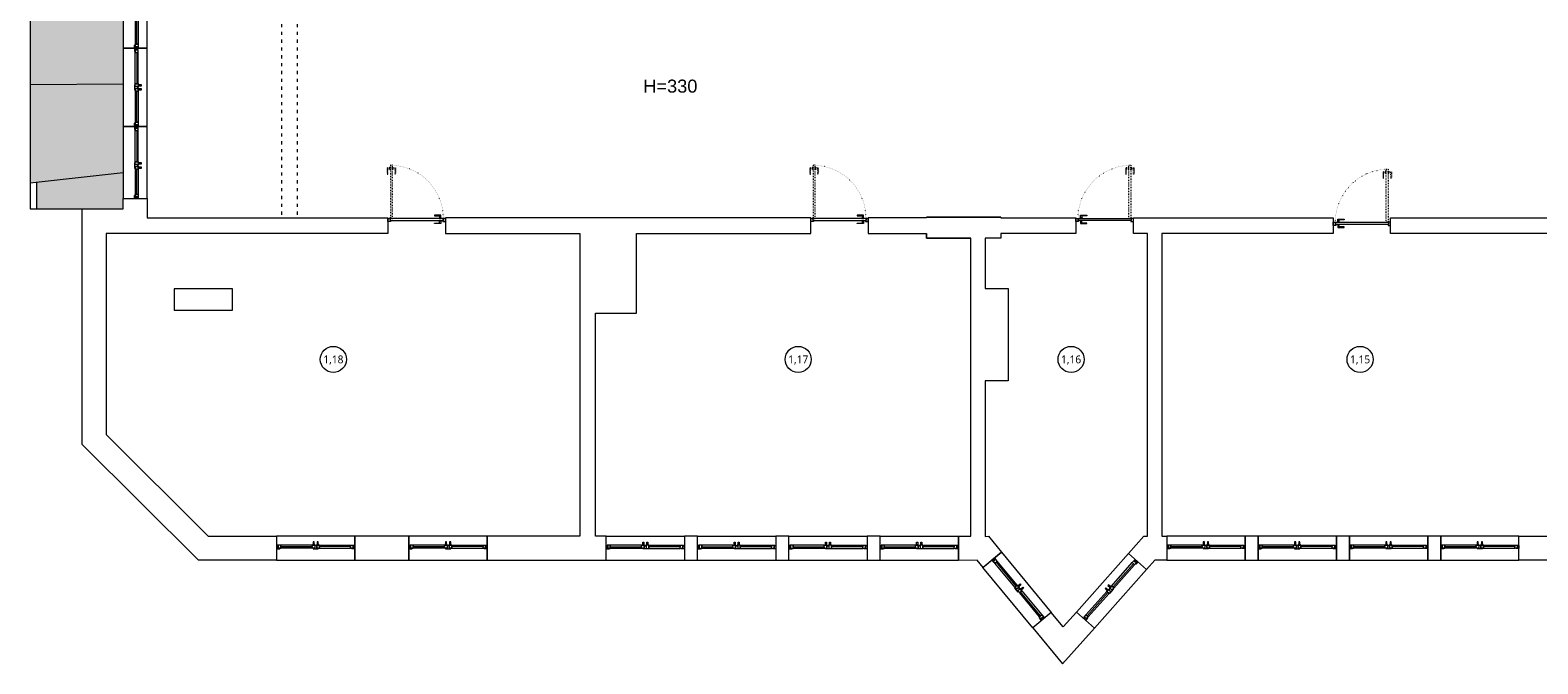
# Model space of a CAD drawing. Header units: millimetres. Extents: x 74561 to 128111, y -68197 to -28273.
# Tile 12 of 26: x 94681 to 100463, y -67191 to -64758. Entities that reach past the tile are written whole.
import ezdxf
from ezdxf.enums import TextEntityAlignment as Align

# ---------------------------------------------------------------- set-up
doc = ezdxf.new("R2010")
doc.units = ezdxf.units.MM
doc.linetypes.add('ACAD_ISO03W100', pattern=[30, 12, -18])
doc.linetypes.add('ACAD_ISO07W100', pattern=[3, 0, -3])
doc.layers.get('0').update_dxf_attribs({"color": 251, "lineweight": 9})
for name, color, linetype, lineweight in [('opis..KF', 251, 'Continuous', 9), ('stolarka_arch', 251, 'Continuous', 9), ('wyp dach..KF', 251, 'Continuous', 9), ('ściana pro..KF', 251, 'Continuous', 9), ('ściany ist..KF', 251, 'Continuous', 9)]:
    doc.layers.add(name, color=color, linetype=linetype, lineweight=lineweight)
doc.styles.add('ARCH', font='segoeuil.ttf')
doc.styles.get("Standard").update_dxf_attribs({"font": 'arial.ttf'})

# ---------------------------------------------------------------- blocks, each defined once
blk = doc.blocks.new('*U992')
at = {"layer": 'stolarka_arch', "lineweight": 0}
blk.add_lwpolyline([(0, 0), (150, 0), (150, -46.1), (0, -46.1)], close=True, dxfattribs=at)
at = {"layer": 'stolarka_arch'}
for points in [[(0, -22), (6, -22), (6, -23), (3, -23), (3, -28), (0, -28)], [(3, -23), (8, -23), (8, -29), (2, -29), (2, -28), (3, -28)], [(8, -26), (68, -26), (68, -23), (8, -23)], [(8, -26), (68, -26), (68, -29), (8, -29)], [(73, -23), (68, -23), (68, -29), (74, -29), (74, -28), (73, -28)], [(70, -22), (80, -22), (80, -23), (77, -23), (77, -28), (73, -28), (73, -23), (70, -23)], [(77, -23), (82, -23), (82, -29), (76, -29), (76, -28), (77, -28)], [(142, -26), (82, -26), (82, -23), (142, -23)], [(142, -26), (82, -26), (82, -29), (142, -29)], [(147, -23), (142, -23), (142, -29), (148, -29), (148, -28), (147, -28)], [(150, -22), (144, -22), (144, -23), (147, -23), (147, -28), (150, -28)], [(73, -30), (69, -30), (69, -29), (73, -29)], [(72, -35), (70, -35), (70, -30), (72, -30)], [(81, -30), (77, -30), (77, -29), (81, -29)], [(80, -35), (78, -35), (78, -30), (80, -30)]]:
    blk.add_lwpolyline(points, close=True, dxfattribs=at)
blk = doc.blocks.new('*U1015')
at = {"layer": 'stolarka_arch', "lineweight": 0}
blk.add_lwpolyline([(0, 0), (150, 0), (150, -46), (0, -46)], close=True, dxfattribs=at)
at = {"layer": 'stolarka_arch'}
for points in [[(0, -22), (6, -22), (6, -23), (3, -23), (3, -28), (0, -28)], [(3, -23), (8, -23), (8, -29), (2, -29), (2, -28), (3, -28)], [(8, -26), (68, -26), (68, -23), (8, -23)], [(8, -26), (68, -26), (68, -29), (8, -29)], [(73, -23), (68, -23), (68, -29), (74, -29), (74, -28), (73, -28)], [(70, -22), (80, -22), (80, -23), (77, -23), (77, -28), (73, -28), (73, -23), (70, -23)], [(77, -23), (82, -23), (82, -29), (76, -29), (76, -28), (77, -28)], [(142, -26), (82, -26), (82, -23), (142, -23)], [(142, -26), (82, -26), (82, -29), (142, -29)], [(147, -23), (142, -23), (142, -29), (148, -29), (148, -28), (147, -28)], [(150, -22), (144, -22), (144, -23), (147, -23), (147, -28), (150, -28)], [(73, -30), (69, -30), (69, -29), (73, -29)], [(72, -35), (70, -35), (70, -30), (72, -30)], [(81, -30), (77, -30), (77, -29), (81, -29)], [(80, -35), (78, -35), (78, -30), (80, -30)]]:
    blk.add_lwpolyline(points, close=True, dxfattribs=at)
blk = doc.blocks.new('*U1075')
at = {"layer": 'stolarka_arch', "lineweight": 0}
blk.add_lwpolyline([(0, 0), (150, 0), (150, -46), (0, -46)], close=True, dxfattribs=at)
at = {"layer": 'stolarka_arch'}
for points in [[(0, -22), (6, -22), (6, -23), (3, -23), (3, -28), (0, -28)], [(3, -23), (8, -23), (8, -29), (2, -29), (2, -28), (3, -28)], [(8, -26), (68, -26), (68, -23), (8, -23)], [(8, -26), (68, -26), (68, -29), (8, -29)], [(73, -23), (68, -23), (68, -29), (74, -29), (74, -28), (73, -28)], [(70, -22), (80, -22), (80, -23), (77, -23), (77, -28), (73, -28), (73, -23), (70, -23)], [(77, -23), (82, -23), (82, -29), (76, -29), (76, -28), (77, -28)], [(142, -26), (82, -26), (82, -23), (142, -23)], [(142, -26), (82, -26), (82, -29), (142, -29)], [(147, -23), (142, -23), (142, -29), (148, -29), (148, -28), (147, -28)], [(150, -22), (144, -22), (144, -23), (147, -23), (147, -28), (150, -28)], [(73, -30), (69, -30), (69, -29), (73, -29)], [(72, -35), (70, -35), (70, -30), (72, -30)], [(81, -30), (77, -30), (77, -29), (81, -29)], [(80, -35), (78, -35), (78, -30), (80, -30)]]:
    blk.add_lwpolyline(points, close=True, dxfattribs=at)
blk = doc.blocks.new('*U1076')
at = {"layer": 'stolarka_arch', "lineweight": 0}
blk.add_lwpolyline([(0, 0), (150, 0), (150, -46), (0, -46)], close=True, dxfattribs=at)
at = {"layer": 'stolarka_arch'}
for points in [[(0, -22), (6, -22), (6, -23), (3, -23), (3, -28), (0, -28)], [(3, -23), (8, -23), (8, -29), (2, -29), (2, -28), (3, -28)], [(8, -26), (68, -26), (68, -23), (8, -23)], [(8, -26), (68, -26), (68, -29), (8, -29)], [(73, -23), (68, -23), (68, -29), (74, -29), (74, -28), (73, -28)], [(70, -22), (80, -22), (80, -23), (77, -23), (77, -28), (73, -28), (73, -23), (70, -23)], [(77, -23), (82, -23), (82, -29), (76, -29), (76, -28), (77, -28)], [(142, -26), (82, -26), (82, -23), (142, -23)], [(142, -26), (82, -26), (82, -29), (142, -29)], [(147, -23), (142, -23), (142, -29), (148, -29), (148, -28), (147, -28)], [(150, -22), (144, -22), (144, -23), (147, -23), (147, -28), (150, -28)], [(73, -30), (69, -30), (69, -29), (73, -29)], [(72, -35), (70, -35), (70, -30), (72, -30)], [(81, -30), (77, -30), (77, -29), (81, -29)], [(80, -35), (78, -35), (78, -30), (80, -30)]]:
    blk.add_lwpolyline(points, close=True, dxfattribs=at)
blk = doc.blocks.new('*U1077')
at = {"layer": 'stolarka_arch', "lineweight": 0}
blk.add_lwpolyline([(0, 0), (138.4, 0), (138.4, -46), (0, -46)], close=True, dxfattribs=at)
at = {"layer": 'stolarka_arch'}
for points in [[(0, -22), (6, -22), (6, -23), (3, -23), (3, -28), (0, -28)], [(3, -23), (8, -23), (8, -29), (2, -29), (2, -28), (3, -28)], [(8, -26), (68, -26), (68, -23), (8, -23)], [(8, -26), (68, -26), (68, -29), (8, -29)], [(73, -23), (68, -23), (68, -29), (74, -29), (74, -28), (73, -28)], [(70, -22), (80, -22), (80, -23), (77, -23), (77, -28), (73, -28), (73, -23), (70, -23)], [(77, -23), (82, -23), (82, -29), (76, -29), (76, -28), (77, -28)], [(130.4, -26), (82, -26), (82, -23), (130.4, -23)], [(130.4, -26), (82, -26), (82, -29), (130.4, -29)], [(135.4, -23), (130.4, -23), (130.4, -29), (136.4, -29), (136.4, -28), (135.4, -28)], [(138.4, -22), (132.4, -22), (132.4, -23), (135.4, -23), (135.4, -28), (138.4, -28)], [(73, -30), (69, -30), (69, -29), (73, -29)], [(72, -35), (70, -35), (70, -30), (72, -30)], [(81, -30), (77, -30), (77, -29), (81, -29)], [(80, -35), (78, -35), (78, -30), (80, -30)]]:
    blk.add_lwpolyline(points, close=True, dxfattribs=at)
blk = doc.blocks.new('*U667')
at = {"layer": 'stolarka_arch', "linetype": 'ACAD_ISO03W100', "lineweight": 0, "ltscale": 0.1}
for points in [[(3.5, 97), (-1.5, 97), (-1.5, 85), (-0.5, 85), (-0.5, 95), (3.5, 95)], [(3.5, 98), (3.5, 94), (4.5, 94), (4.5, 98)], [(4.5, 102), (4.5, 0), (8.5, 0), (8.5, 102)], [(9.5, 98), (9.5, 94), (8.5, 94), (8.5, 98)], [(9.5, 97), (14.5, 97), (14.5, 85), (13.5, 85), (13.5, 95), (9.5, 95)]]:
    blk.add_lwpolyline(points, close=True, dxfattribs=at)
at = {"layer": 'stolarka_arch'}
for points in [[(5, -4), (5, -6), (0, -6), (0, 0), (4, 0), (4, -4), (5, -4)], [(106, 0), (4, 0), (4, -4), (106, -4)], [(101, 1), (101, 6), (89, 6), (89, 5), (99, 5), (99, 1)], [(102, 1), (98, 1), (98, 0), (102, 0)], [(105, -4), (105, -6), (110, -6), (110, 0), (106, 0), (106, -4), (105, -4)], [(101, -5), (101, -10), (89, -10), (89, -9), (99, -9), (99, -5)], [(102, -5), (98, -5), (98, -4), (102, -4)]]:
    blk.add_lwpolyline(points, close=True, dxfattribs=at)
blk.add_circle((4, 0.5), 0.5, dxfattribs=at)
at = {"layer": 'stolarka_arch', "linetype": 'ACAD_ISO07W100', "lineweight": 0, "ltscale": 0.5}
blk.add_arc((4, 0), 102, 0, 89.6506, dxfattribs=at)
blk = doc.blocks.new('*U1022')
at = {"layer": 'stolarka_arch', "lineweight": 0}
blk.add_lwpolyline([(0, 0), (150, 0), (150, -46.4), (0, -46.4)], close=True, dxfattribs=at)
at = {"layer": 'stolarka_arch'}
for points in [[(0, -22), (6, -22), (6, -23), (3, -23), (3, -28), (0, -28)], [(3, -23), (8, -23), (8, -29), (2, -29), (2, -28), (3, -28)], [(8, -26), (68, -26), (68, -23), (8, -23)], [(8, -26), (68, -26), (68, -29), (8, -29)], [(73, -23), (68, -23), (68, -29), (74, -29), (74, -28), (73, -28)], [(70, -22), (80, -22), (80, -23), (77, -23), (77, -28), (73, -28), (73, -23), (70, -23)], [(77, -23), (82, -23), (82, -29), (76, -29), (76, -28), (77, -28)], [(142, -26), (82, -26), (82, -23), (142, -23)], [(142, -26), (82, -26), (82, -29), (142, -29)], [(147, -23), (142, -23), (142, -29), (148, -29), (148, -28), (147, -28)], [(150, -22), (144, -22), (144, -23), (147, -23), (147, -28), (150, -28)], [(73, -30), (69, -30), (69, -29), (73, -29)], [(72, -35), (70, -35), (70, -30), (72, -30)], [(81, -30), (77, -30), (77, -29), (81, -29)], [(80, -35), (78, -35), (78, -30), (80, -30)]]:
    blk.add_lwpolyline(points, close=True, dxfattribs=at)
blk = doc.blocks.new('*U1024')
at = {"layer": 'stolarka_arch', "lineweight": 0}
blk.add_lwpolyline([(0, 0), (150, 0), (150, -46.4), (0, -46.4)], close=True, dxfattribs=at)
at = {"layer": 'stolarka_arch'}
for points in [[(0, -22), (6, -22), (6, -23), (3, -23), (3, -28), (0, -28)], [(3, -23), (8, -23), (8, -29), (2, -29), (2, -28), (3, -28)], [(8, -26), (68, -26), (68, -23), (8, -23)], [(8, -26), (68, -26), (68, -29), (8, -29)], [(73, -23), (68, -23), (68, -29), (74, -29), (74, -28), (73, -28)], [(70, -22), (80, -22), (80, -23), (77, -23), (77, -28), (73, -28), (73, -23), (70, -23)], [(77, -23), (82, -23), (82, -29), (76, -29), (76, -28), (77, -28)], [(142, -26), (82, -26), (82, -23), (142, -23)], [(142, -26), (82, -26), (82, -29), (142, -29)], [(147, -23), (142, -23), (142, -29), (148, -29), (148, -28), (147, -28)], [(150, -22), (144, -22), (144, -23), (147, -23), (147, -28), (150, -28)], [(73, -30), (69, -30), (69, -29), (73, -29)], [(72, -35), (70, -35), (70, -30), (72, -30)], [(81, -30), (77, -30), (77, -29), (81, -29)], [(80, -35), (78, -35), (78, -30), (80, -30)]]:
    blk.add_lwpolyline(points, close=True, dxfattribs=at)
blk = doc.blocks.new('*U1030')
at = {"layer": 'stolarka_arch', "lineweight": 0}
blk.add_lwpolyline([(0, 0), (150, 0), (150, -46.4), (0, -46.4)], close=True, dxfattribs=at)
at = {"layer": 'stolarka_arch'}
for points in [[(0, -22), (6, -22), (6, -23), (3, -23), (3, -28), (0, -28)], [(3, -23), (8, -23), (8, -29), (2, -29), (2, -28), (3, -28)], [(8, -26), (68, -26), (68, -23), (8, -23)], [(8, -26), (68, -26), (68, -29), (8, -29)], [(73, -23), (68, -23), (68, -29), (74, -29), (74, -28), (73, -28)], [(70, -22), (80, -22), (80, -23), (77, -23), (77, -28), (73, -28), (73, -23), (70, -23)], [(77, -23), (82, -23), (82, -29), (76, -29), (76, -28), (77, -28)], [(142, -26), (82, -26), (82, -23), (142, -23)], [(142, -26), (82, -26), (82, -29), (142, -29)], [(147, -23), (142, -23), (142, -29), (148, -29), (148, -28), (147, -28)], [(150, -22), (144, -22), (144, -23), (147, -23), (147, -28), (150, -28)], [(73, -30), (69, -30), (69, -29), (73, -29)], [(72, -35), (70, -35), (70, -30), (72, -30)], [(81, -30), (77, -30), (77, -29), (81, -29)], [(80, -35), (78, -35), (78, -30), (80, -30)]]:
    blk.add_lwpolyline(points, close=True, dxfattribs=at)
blk = doc.blocks.new('*U991')
at = {"layer": 'stolarka_arch', "lineweight": 0}
blk.add_lwpolyline([(0, 0), (150, 0), (150, -46.4), (0, -46.4)], close=True, dxfattribs=at)
at = {"layer": 'stolarka_arch'}
for points in [[(0, -22), (6, -22), (6, -23), (3, -23), (3, -28), (0, -28)], [(3, -23), (8, -23), (8, -29), (2, -29), (2, -28), (3, -28)], [(8, -26), (68, -26), (68, -23), (8, -23)], [(8, -26), (68, -26), (68, -29), (8, -29)], [(73, -23), (68, -23), (68, -29), (74, -29), (74, -28), (73, -28)], [(70, -22), (80, -22), (80, -23), (77, -23), (77, -28), (73, -28), (73, -23), (70, -23)], [(77, -23), (82, -23), (82, -29), (76, -29), (76, -28), (77, -28)], [(142, -26), (82, -26), (82, -23), (142, -23)], [(142, -26), (82, -26), (82, -29), (142, -29)], [(147, -23), (142, -23), (142, -29), (148, -29), (148, -28), (147, -28)], [(150, -22), (144, -22), (144, -23), (147, -23), (147, -28), (150, -28)], [(73, -30), (69, -30), (69, -29), (73, -29)], [(72, -35), (70, -35), (70, -30), (72, -30)], [(81, -30), (77, -30), (77, -29), (81, -29)], [(80, -35), (78, -35), (78, -30), (80, -30)]]:
    blk.add_lwpolyline(points, close=True, dxfattribs=at)
blk = doc.blocks.new('*U1079')
at = {"layer": 'stolarka_arch', "lineweight": 0}
blk.add_lwpolyline([(0, 0), (150, 0), (150, -46), (0, -46)], close=True, dxfattribs=at)
at = {"layer": 'stolarka_arch'}
for points in [[(0, -22), (6, -22), (6, -23), (3, -23), (3, -28), (0, -28)], [(3, -23), (8, -23), (8, -29), (2, -29), (2, -28), (3, -28)], [(8, -26), (68, -26), (68, -23), (8, -23)], [(8, -26), (68, -26), (68, -29), (8, -29)], [(73, -23), (68, -23), (68, -29), (74, -29), (74, -28), (73, -28)], [(70, -22), (80, -22), (80, -23), (77, -23), (77, -28), (73, -28), (73, -23), (70, -23)], [(77, -23), (82, -23), (82, -29), (76, -29), (76, -28), (77, -28)], [(142, -26), (82, -26), (82, -23), (142, -23)], [(142, -26), (82, -26), (82, -29), (142, -29)], [(147, -23), (142, -23), (142, -29), (148, -29), (148, -28), (147, -28)], [(150, -22), (144, -22), (144, -23), (147, -23), (147, -28), (150, -28)], [(73, -30), (69, -30), (69, -29), (73, -29)], [(72, -35), (70, -35), (70, -30), (72, -30)], [(81, -30), (77, -30), (77, -29), (81, -29)], [(80, -35), (78, -35), (78, -30), (80, -30)]]:
    blk.add_lwpolyline(points, close=True, dxfattribs=at)
blk = doc.blocks.new('*U1016')
at = {"layer": 'stolarka_arch', "lineweight": 0}
blk.add_lwpolyline([(0, 0), (150, 0), (150, -46), (0, -46)], close=True, dxfattribs=at)
at = {"layer": 'stolarka_arch'}
for points in [[(0, -22), (6, -22), (6, -23), (3, -23), (3, -28), (0, -28)], [(3, -23), (8, -23), (8, -29), (2, -29), (2, -28), (3, -28)], [(8, -26), (68, -26), (68, -23), (8, -23)], [(8, -26), (68, -26), (68, -29), (8, -29)], [(73, -23), (68, -23), (68, -29), (74, -29), (74, -28), (73, -28)], [(70, -22), (80, -22), (80, -23), (77, -23), (77, -28), (73, -28), (73, -23), (70, -23)], [(77, -23), (82, -23), (82, -29), (76, -29), (76, -28), (77, -28)], [(142, -26), (82, -26), (82, -23), (142, -23)], [(142, -26), (82, -26), (82, -29), (142, -29)], [(147, -23), (142, -23), (142, -29), (148, -29), (148, -28), (147, -28)], [(150, -22), (144, -22), (144, -23), (147, -23), (147, -28), (150, -28)], [(73, -30), (69, -30), (69, -29), (73, -29)], [(72, -35), (70, -35), (70, -30), (72, -30)], [(81, -30), (77, -30), (77, -29), (81, -29)], [(80, -35), (78, -35), (78, -30), (80, -30)]]:
    blk.add_lwpolyline(points, close=True, dxfattribs=at)
blk = doc.blocks.new('*U1036')
at = {"layer": 'stolarka_arch', "lineweight": 0}
blk.add_lwpolyline([(0, 0), (150, 0), (150, -46), (0, -46)], close=True, dxfattribs=at)
at = {"layer": 'stolarka_arch'}
for points in [[(0, -22), (6, -22), (6, -23), (3, -23), (3, -28), (0, -28)], [(3, -23), (8, -23), (8, -29), (2, -29), (2, -28), (3, -28)], [(8, -26), (68, -26), (68, -23), (8, -23)], [(8, -26), (68, -26), (68, -29), (8, -29)], [(73, -23), (68, -23), (68, -29), (74, -29), (74, -28), (73, -28)], [(70, -22), (80, -22), (80, -23), (77, -23), (77, -28), (73, -28), (73, -23), (70, -23)], [(77, -23), (82, -23), (82, -29), (76, -29), (76, -28), (77, -28)], [(142, -26), (82, -26), (82, -23), (142, -23)], [(142, -26), (82, -26), (82, -29), (142, -29)], [(147, -23), (142, -23), (142, -29), (148, -29), (148, -28), (147, -28)], [(150, -22), (144, -22), (144, -23), (147, -23), (147, -28), (150, -28)], [(73, -30), (69, -30), (69, -29), (73, -29)], [(72, -35), (70, -35), (70, -30), (72, -30)], [(81, -30), (77, -30), (77, -29), (81, -29)], [(80, -35), (78, -35), (78, -30), (80, -30)]]:
    blk.add_lwpolyline(points, close=True, dxfattribs=at)
blk = doc.blocks.new('*U1044')
at = {"layer": 'stolarka_arch', "lineweight": 0}
blk.add_lwpolyline([(0, 0), (150, 0), (150, -46), (0, -46)], close=True, dxfattribs=at)
at = {"layer": 'stolarka_arch'}
for points in [[(0, -22), (6, -22), (6, -23), (3, -23), (3, -28), (0, -28)], [(3, -23), (8, -23), (8, -29), (2, -29), (2, -28), (3, -28)], [(8, -26), (68, -26), (68, -23), (8, -23)], [(8, -26), (68, -26), (68, -29), (8, -29)], [(73, -23), (68, -23), (68, -29), (74, -29), (74, -28), (73, -28)], [(70, -22), (80, -22), (80, -23), (77, -23), (77, -28), (73, -28), (73, -23), (70, -23)], [(77, -23), (82, -23), (82, -29), (76, -29), (76, -28), (77, -28)], [(142, -26), (82, -26), (82, -23), (142, -23)], [(142, -26), (82, -26), (82, -29), (142, -29)], [(147, -23), (142, -23), (142, -29), (148, -29), (148, -28), (147, -28)], [(150, -22), (144, -22), (144, -23), (147, -23), (147, -28), (150, -28)], [(73, -30), (69, -30), (69, -29), (73, -29)], [(72, -35), (70, -35), (70, -30), (72, -30)], [(81, -30), (77, -30), (77, -29), (81, -29)], [(80, -35), (78, -35), (78, -30), (80, -30)]]:
    blk.add_lwpolyline(points, close=True, dxfattribs=at)
blk = doc.blocks.new('nr pom')
at = {"layer": 'opis..KF', "lineweight": 20}
blk.add_circle((0, 0), 25, dxfattribs=at)
at = {"layer": 'opis..KF', "style": 'ARCH'}
blk.add_attdef('00', text='', height=15, dxfattribs=at).set_placement((0, 0), align=Align.MIDDLE_CENTER)

msp = doc.modelspace()

# ---------------------------------------------------------------- hatches: boundary and pattern name
at = {"layer": 'wyp dach..KF', "lineweight": 5, "true_color": 0xc8c8c8, "transparency": 33554559}
h = msp.add_hatch(color=9, dxfattribs=at)
h.dxf.hatch_style = 1
h.paths.add_polyline_path([(95037.7, -64629.9), (94681.1, -64589.9), (94681.1, -64968), (95037.7, -64967)])
h.paths.add_polyline_path([(95037.7, -64491), (94705.1, -64491), (94705.1, -64592.6), (95037.7, -64629.9)])
at = {"layer": 'wyp dach..KF', "lineweight": 5, "true_color": 0x646464, "transparency": 33554559}
h = msp.add_hatch(color=251, dxfattribs=at)
h.dxf.hatch_style = 1
h.paths.add_polyline_path([(95037.7, -64967), (94681.1, -64968), (94681.1, -65345), (95037.7, -65305)])
h.paths.add_polyline_path([(95037.7, -65305), (94705.1, -65342.3), (94705.1, -65445), (95037.6, -65445)])

# ---------------------------------------------------------------- linework, layer by layer
at = {"linetype": 'ACAD_ISO03W100'}
for p, q in [((95644.8, -63235), (95644.8, -65479)), ((95704.8, -63235), (95704.8, -65479))]:
    msp.add_line(p, q, dxfattribs=at)
at = {"layer": 'ściana pro..KF', "lineweight": 9}
for p, q in [((95037.6, -64966.2), (94681.1, -64968)), ((94681.1, -65345), (95037.7, -65305)), ((94705.1, -65342.3), (94705.1, -65445))]:
    msp.add_line(p, q, dxfattribs=at)
msp.add_lwpolyline([(94881.1, -64491), (94681.1, -64491), (94681.1, -65445), (95037.6, -65445)], dxfattribs=at)
at = {"layer": 'ściany ist..KF', "linetype": 'ByBlock'}
for points in [[(96053.3, -65539), (94972.7, -65539), (94972.7, -66311.2), (95364.2, -66701.1), (95626.1, -66701.1), (95626.1, -66793.1), (95326.2, -66793.1), (94880.7, -66349.4), (94880.7, -65445), (95037.7, -65445), (95037.7, -65405), (95129.7, -65405), (95129.7, -65479), (96053.3, -65479), (96053.3, -65539)], [(97005.8, -65539), (97674.4, -65539), (97674.4, -65479), (96273.3, -65479), (96273.3, -65539), (96788.7, -65539), (96788.8, -66701.1), (96433.7, -66701.1)], [(98117.8, -65479), (97894.4, -65479), (97894.4, -65539), (98117.8, -65539)], [(98117.8, -65479), (98117.8, -65476), (98403.8, -65476), (98403.8, -65479), (98691.5, -65479), (98691.5, -65539), (98403.8, -65539), (98403.8, -65557), (98342.9, -65557), (98342.9, -65750.4), (98431.8, -65750.4), (98431.8, -66105), (98342.9, -66105), (98342.9, -66701.6), (98355.5, -66701), (98405.7, -66762.4), (98335, -66820.8), (98312.1, -66793), (98240.6, -66793.8)], [(98403.8, -65476), (98117.8, -65476), (98117.8, -65479)], [(98961.5, -66829.1), (98892.5, -66767.9), (98951.9, -66701), (98966.3, -66701), (98966.3, -65539), (98911.5, -65539), (98911.5, -65479), (99678.1, -65479), (99678.1, -65539), (99020.3, -65539), (99020.4, -66701), (99039.8, -66700.9), (99039.8, -66793), (98993.3, -66793), (98961.5, -66829.1)], [(99898.1, -65539), (99898.1, -65479), (101336.2, -65479), (101340.6, -65479), (101340.6, -65539), (100626.9, -65539), (100626.9, -66955), (100674.9, -66955), (100674.9, -67047), (100534.9, -67047), (100534.9, -66792.9), (100390.4, -66792.9), (100390.4, -66700.9), (100566.9, -66700.9), (100566.9, -65539), (99898.1, -65539)], [(96848.7, -65845), (97005.8, -65845), (97005.8, -65539)], [(98117.8, -65539), (98117.8, -65557), (98288.9, -65557)], [(98240.6, -66793), (98240.6, -66701), (98288.9, -66701), (98288.9, -65557), (98288.9, -65557), (98117.8, -65557), (98117.8, -65539)], [(96433.7, -66701.1), (96433.7, -66793), (96889.9, -66793), (96889.9, -66701), (96848.7, -66701), (96848.7, -65845)], [(98525.8, -67052.4), (98640.2, -67191.2), (98762.4, -67053.6), (98693.4, -66992.4), (98642.8, -67049.6), (98596.7, -66993.8), (98525.6, -67052.5)]]:
    msp.add_lwpolyline(points, dxfattribs=at)
for points in [[(95233.1, -65833.1), (95457.1, -65833.1), (95457.1, -65751.1), (95233.1, -65751.1)], [(95926.1, -66793.1), (96133.7, -66793.1), (96133.7, -66701.1), (95926.1, -66701.1)], [(97189.9, -66793), (97240.2, -66793), (97240.2, -66701), (97189.9, -66701)], [(97540.2, -66793), (97590.4, -66793), (97590.4, -66701), (97540.2, -66701)], [(97890.4, -66793), (97940.6, -66793), (97940.6, -66701), (97890.4, -66701)], [(99339.8, -66792.9), (99390, -66792.9), (99390, -66700.9), (99339.8, -66700.9)], [(99690, -66792.9), (99740.2, -66792.9), (99740.2, -66700.9), (99690, -66700.9)], [(100040.2, -66792.9), (100090.4, -66792.9), (100090.4, -66700.9), (100040.2, -66700.9)]]:
    msp.add_lwpolyline(points, close=True, dxfattribs=at)

# ---------------------------------------------------------------- block references
at = {"layer": 'opis..KF', "color": 30, "xscale": 2, "yscale": 2, "zscale": 2}
for p, values in [((95843.8, -66022.4), {'00': '1,18'}), ((97626.4, -66022.4), {'00': '1,17'}), ((98672.7, -66022.4), {'00': '1,16'}), ((99780.9, -66022.4), {'00': '1,15'})]:
    msp.add_blockref('nr pom', p, dxfattribs=at).add_auto_attribs(values)
at = {"layer": 'stolarka_arch', "color": 5, "yscale": 2, "zscale": 2}
for name, p, xscale, rotation in [('*U1075', (95037.7, -64528.2), -2, 89.99999457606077), ('*U1076', (95037.7, -64828.2), -2, 89.99999457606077), ('*U1077', (95037.7, -65128.2), -2, 89.99999457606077), ('*U992', (98525.6, -67052.5), 2, 129.5458417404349), ('*U992', (98762.3, -67053.5), -2, 228.4014041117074)]:
    msp.add_blockref(name, p, dxfattribs=dict(at, xscale=xscale, rotation=rotation))
at = {"layer": 'stolarka_arch', "yscale": 2, "zscale": 2}
for p, xscale in [((96053.3, -65481.1), 2), ((97674.4, -65481.1), 2), ((98911.5, -65481.1), -2), ((99898.1, -65496.1), -2)]:
    msp.add_blockref('*U667', p, dxfattribs=dict(at, xscale=xscale))
at = {"layer": 'stolarka_arch', "yscale": 2, "zscale": 2, "rotation": 180}
for name, p, xscale in [('*U1044', (95626.1, -66793.1), -2), ('*U1036', (96133.7, -66793.1), -2), ('*U1022', (97189.9, -66793.8), 2), ('*U1024', (97540.2, -66793.8), 2), ('*U1030', (97890.4, -66793.8), 2), ('*U991', (98240.6, -66793.8), 2), ('*U1016', (99039.8, -66792.9), -2), ('*U1015', (99390, -66793), -2), ('*U1015', (99740.2, -66792.9), -2), ('*U1079', (100090.4, -66792.9), -2)]:
    msp.add_blockref(name, p, dxfattribs=dict(at, xscale=xscale))

# ---------------------------------------------------------------- texts
at = {"insert": (97239.9, -64948.4), "char_height": 50, "attachment_point": 3}
msp.add_mtext_dynamic_manual_height_columns('H=330', width=406.668, gutter_width=12.5, heights=[0], dxfattribs=at)

doc.saveas('drawing.dxf')
